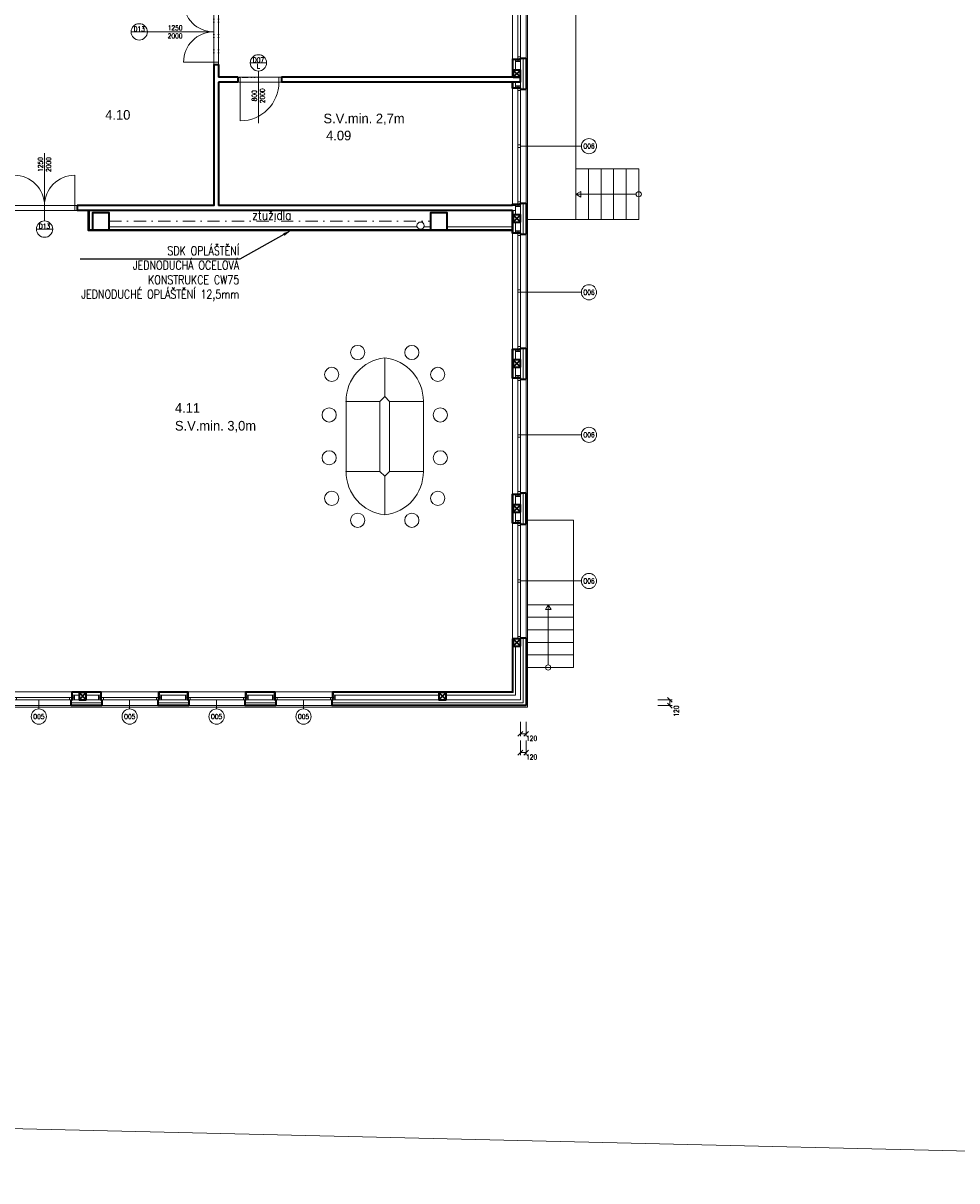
# Model space of a CAD drawing. Header units: millimetres. Extents: x -485339 to 350584, y -2181201 to -313328.
# Tile 37 of 115: x -70072 to -50737, y -1167021 to -1143061. Entities that reach past the tile are written whole.
import ezdxf
from ezdxf import colors
from ezdxf.entities.mleader import LeaderData, LeaderLine
from ezdxf.enums import TextEntityAlignment as Align
from ezdxf.math import Vec2, Vec3

# ---------------------------------------------------------------- set-up
doc = ezdxf.new("R2010")
doc.units = ezdxf.units.MM
doc.header["$LTSCALE"] = 10
doc.linetypes.add('DASHDOT', pattern=[25.4, 12.7, -6.35, 0, -6.35])
doc.linetypes.add('DĚLICÍ2', pattern=[15.875, 6.35, -3.175, 0, -3.175, 0, -3.175])
doc.layers.get('Defpoints').update_dxf_attribs({"color": 201})
for name, color, linetype, lineweight in [('A_vybavení', 252, 'Continuous', 18), ('N_dveře', 10, 'Continuous', 18), ('N_kóty', 10, 'Continuous', 18), ('N_okna', 10, 'Continuous', 18), ('N_okna_konst_prof', 10, 'Continuous', 18), ('N_popis', 10, 'Continuous', 18), ('N_popis_otvory', 10, 'Continuous', 18), ('N_čáry_obrys', 10, 'Continuous', 35), ('N_čáry_obv.plášt', 212, 'Continuous', 18), ('N_čáry_obv.plášt_obrys', 212, 'Continuous', 35), ('N_čáry_plné', 10, 'Continuous', 18), ('PBŘ', 160, 'Continuous', 18), ('St__otvory_dveře', 40, 'Continuous', 18), ('St_lehký obvodový plášť', 152, 'Continuous', 18), ('St_plocha_místnosti', 250, 'Continuous', 18), ('St_sloupy_opláštění_půdorys', 25, 'Continuous', 35), ('St_čáry_obrys', 5, 'Continuous', 35), ('St_čáry_osy', 250, 'DASHDOT', 18), ('St_čáry_plné', 250, 'Continuous', 18), ('ZTI_ST_kanalda', 234, 'Continuous', 18)]:
    doc.layers.add(name, color=color, linetype=linetype, lineweight=lineweight)
doc.layers.add('St_plocha_místn', color=140, linetype='Continuous', lineweight=18, plot=False)
doc.styles.add('Andy', font='txt')
doc.styles.get("Standard").update_dxf_attribs({"font": 'simplex.shx', "width": 0.8})
doc.linetypes.add('ZIGZAG', pattern='A,0.00254,-5.08,[131,ltypeshp.shx,S=5.08,R=0,X=-5.08,Y=0],-10.16,[131,ltypeshp.shx,S=5.08,R=180,X=5.08,Y=0],-5.08', length=20.32254)
doc.dimstyles.new('stavebníM50 vnitřní', dxfattribs={"dimtxt": 100, "dimasz": 100, "dimexe": 50, "dimexo": 100, "dimgap": 30, "dimtad": 1, "dimdec": 0, "dimtxsty": 'Standard', "dimblk": 'OBLIQUE', "dimcen": 2.5, "dimclrd": 256, "dimclre": 256, "dimclrt": 256, "dimadec": 0, "dimazin": 0, "dimtfac": 1, "dimtdec": 0, "dimtmove": 2, "dimatfit": 2, "dimldrblk": 'OBLIQUE', "dimfxl": 250, "dimfxlon": 1, "dimlwd": -1, "dimlwe": -1, "dimarcsym": 0})

# ---------------------------------------------------------------- blocks, each defined once
blk = doc.blocks.new('G$CBB62DE26')
at = {"layer": 'St_sloupy_opláštění_půdorys', "ltscale": 2}
blk.add_lwpolyline([(-75, -150), (75, -150), (75, 0), (-75, 0)], close=True, dxfattribs=at)
for points in [[(-75, 0), (75, -150)], [(75, 0), (-75, -150)]]:
    blk.add_lwpolyline(points, dxfattribs=at)
blk = doc.blocks.new('G$CC1796412')
at = {"layer": 'St__otvory_dveře', "color": 0, "ltscale": 2}
blk.add_lwpolyline([(850, 1), (850, 801)], dxfattribs=at)
at = {"layer": 'St__otvory_dveře', "ltscale": 2}
for points in [[(50, 0), (0, 0), (0, -100), (50, -100)], [(900, 1), (850, 1), (850, -99), (900, -99)]]:
    blk.add_lwpolyline(points, close=True, dxfattribs=at)
at = {"layer": 'St__otvory_dveře', "linetype": 'DĚLICÍ2', "ltscale": 2}
for points in [[(50, 0), (850, 1)], [(50, -100), (850, -99)]]:
    blk.add_lwpolyline(points, dxfattribs=at)
at = {"layer": 'St__otvory_dveře', "color": 0, "ltscale": 2}
blk.add_arc((850, 1), 800, 90, 180, dxfattribs=at)
blk = doc.blocks.new('G$CCBB459BE')
at = {"layer": 'St__otvory_dveře', "color": 0, "ltscale": 2}
for points in [[(50, 101), (50, 726)], [(1300, 101), (1300, 726)]]:
    blk.add_lwpolyline(points, dxfattribs=at)
at = {"layer": 'St__otvory_dveře', "ltscale": 2}
for points in [[(50, 100), (0, 100), (0, 0), (50, 0)], [(1350, 101), (1300, 101), (1300, 1), (1350, 1)]]:
    blk.add_lwpolyline(points, close=True, dxfattribs=at)
at = {"layer": 'St__otvory_dveře', "linetype": 'DĚLICÍ2', "ltscale": 2}
for points in [[(50, 100), (1300, 101)], [(50, 0), (1300, 1)]]:
    blk.add_lwpolyline(points, dxfattribs=at)
at = {"layer": 'St__otvory_dveře', "color": 0, "ltscale": 2}
for centre, start, end in [((50, 101), 359.9631, 90), ((1300, 101), 90, 180.0369)]:
    blk.add_arc(centre, 625, start, end, dxfattribs=at)
blk = doc.blocks.new('G$CA52768AB')
at = {"layer": 'A_vybavení', "linetype": 'Continuous'}
for p, q in [((0, 0), (0, -800)), ((0, 0), (0, -800)), ((-800, -900), (-800, -2350)), ((-800, -900), (-100, -900)), ((-100, -900), (-800, -900)), ((-100, -900), (-800, -900)), ((0, -800), (-100, -900)), ((-100, -2350), (-100, -900)), ((0, -800), (100, -900)), ((100, -900), (100, -2350)), ((100, -900), (800, -900)), ((100, -900), (800, -900)), ((800, -900), (100, -900)), ((800, -2350), (800, -900)), ((-800, -2350), (-100, -2350)), ((-100, -2350), (-800, -2350)), ((0, -2450), (-100, -2350)), ((0, -2450), (100, -2350)), ((100, -2350), (800, -2350)), ((100, -2350), (800, -2350)), ((0, -3250), (0, -2450)), ((0, -3250), (0, -2450))]:
    blk.add_line(p, q, dxfattribs=at)
for centre in [(-561, 111), (561, 111), (-1098, -343), (1098, -343), (-1150, -1182), (1150, -1182), (-1150, -2068), (1150, -2068), (-1098, -2907), (1098, -2907), (-561, -3361), (561, -3361)]:
    blk.add_circle(centre, 147, dxfattribs=at)
for centre, start, end in [((100, -894), 96.3783, 180.3547), ((-100, -894), 359.6453, 83.6217), ((100, -2356), 179.6453, 263.6217), ((-100, -2356), 276.3783, 0.3547)]:
    blk.add_arc(centre, 900, start, end, dxfattribs=at)
for p in [(-800, -900), (800, -900), (-800, -2350), (800, -2350)]:
    blk.add_point(p, dxfattribs=at)
blk = doc.blocks.new('G$C9C144299')
at = {"layer": 'St_lehký obvodový plášť', "color": 0, "ltscale": 2}
for points in [[(0, -50), (2400, -50), (2400, 0), (0, 0)], [(0, -50), (0, -50), (0, 0), (0, 0)], [(0, -50), (0, -50), (0, 0), (0, 0)], [(0, -50), (50, -50), (50, 0), (0, 0)], [(1225, -50), (1175, -50), (1175, 0), (1225, 0)], [(2400, -50), (2350, -50), (2350, 0), (2400, 0)]]:
    blk.add_lwpolyline(points, close=True, dxfattribs=at)
blk = doc.blocks.new('G$C2A6251B2')
at = {"layer": 'St_lehký obvodový plášť', "color": 0, "ltscale": 2}
for points in [[(0, -50), (1200, -50), (1200, 0), (0, 0)], [(0, -50), (50, -50), (50, 0), (0, 0)], [(1200, -50), (1150, -50), (1150, 0), (1200, 0)]]:
    blk.add_lwpolyline(points, close=True, dxfattribs=at)
blk = doc.blocks.new('_OBLIQUE')
at = {"color": 0, "linetype": 'ByBlock'}
blk.add_line((-0.5, -0.5), (0.5, 0.5), dxfattribs=at)
blk = doc.blocks.new('*D2318')
at = {"layer": 'Defpoints', "color": 0, "transparency": 16777216}
for p in [(-59775, -1157066), (-59775, -1157186), (-56682, -1157186)]:
    blk.add_point(p, dxfattribs=at)
at = {"layer": 'N_kóty', "transparency": 16777216}
for p, q in [((-56932, -1157066), (-56632, -1157066)), ((-56932, -1157186), (-56632, -1157186)), ((-56682, -1157066), (-56682, -1157186))]:
    blk.add_line(p, q, dxfattribs=at)
at = {"layer": 'N_kóty', "linetype": 'ByBlock', "transparency": 16777216, "xscale": 100, "yscale": 100, "zscale": 100}
for p, rotation in [((-56682, -1157066), 90), ((-56682, -1157186), 270)]:
    blk.add_blockref('_OBLIQUE', p, dxfattribs=dict(at, rotation=rotation))
at = {"layer": 'N_kóty', "transparency": 16777216, "insert": (-56545, -1157299), "char_height": 100, "attachment_point": 5, "rotation": 90}
blk.add_mtext('120', dxfattribs=at)
blk = doc.blocks.new('*D2319')
at = {"layer": 'Defpoints', "color": 0, "transparency": 16777216}
for p in [(-59656, -1155781), (-59775, -1157066), (-59656, -1157770)]:
    blk.add_point(p, dxfattribs=at)
at = {"layer": 'N_kóty', "transparency": 16777216}
for p, q in [((-59775, -1157520), (-59775, -1157820)), ((-59656, -1157520), (-59656, -1157820)), ((-59775, -1157770), (-59656, -1157770))]:
    blk.add_line(p, q, dxfattribs=at)
at = {"layer": 'N_kóty', "linetype": 'ByBlock', "transparency": 16777216, "xscale": 100, "yscale": 100, "zscale": 100, "rotation": 180}
blk.add_blockref('_OBLIQUE', (-59775, -1157770), dxfattribs=at)
at = {"layer": 'N_kóty', "linetype": 'ByBlock', "transparency": 16777216, "xscale": 100, "yscale": 100, "zscale": 100}
blk.add_blockref('_OBLIQUE', (-59656, -1157770), dxfattribs=at)
at = {"layer": 'N_kóty', "transparency": 16777216, "insert": (-59543, -1157861), "char_height": 100, "attachment_point": 5}
blk.add_mtext('120', dxfattribs=at)
blk = doc.blocks.new('*D2320')
at = {"layer": 'Defpoints', "color": 0, "transparency": 16777216}
for p in [(-59656, -1156171), (-59775, -1157456), (-59656, -1158159)]:
    blk.add_point(p, dxfattribs=at)
at = {"layer": 'N_kóty', "transparency": 16777216}
for p, q in [((-59775, -1157909), (-59775, -1158209)), ((-59656, -1157909), (-59656, -1158209)), ((-59775, -1158159), (-59656, -1158159))]:
    blk.add_line(p, q, dxfattribs=at)
at = {"layer": 'N_kóty', "linetype": 'ByBlock', "transparency": 16777216, "xscale": 100, "yscale": 100, "zscale": 100, "rotation": 180}
blk.add_blockref('_OBLIQUE', (-59775, -1158159), dxfattribs=at)
at = {"layer": 'N_kóty', "linetype": 'ByBlock', "transparency": 16777216, "xscale": 100, "yscale": 100, "zscale": 100}
blk.add_blockref('_OBLIQUE', (-59656, -1158159), dxfattribs=at)
at = {"layer": 'N_kóty', "transparency": 16777216, "insert": (-59543, -1158250), "char_height": 100, "attachment_point": 5}
blk.add_mtext('120', dxfattribs=at)

msp = doc.modelspace()

# ---------------------------------------------------------------- linework, layer by layer
at = {"layer": 'N_okna_konst_prof'}
for points in [[(-59774.9, -1143856.2), (-59774.9, -1143806.2), (-59874.9, -1143806.2), (-59874.9, -1143856.2)], [(-59774.9, -1144406.2), (-59774.9, -1144356.2), (-59874.9, -1144356.2), (-59874.9, -1144406.2)], [(-59774.9, -1146856.2), (-59774.9, -1146806.2), (-59874.9, -1146806.2), (-59874.9, -1146856.2)], [(-59774.9, -1147406.2), (-59774.9, -1147356.2), (-59874.9, -1147356.2), (-59874.9, -1147406.2)], [(-59774.9, -1149856.2), (-59774.9, -1149806.2), (-59874.9, -1149806.2), (-59874.9, -1149856.2)], [(-59774.9, -1150406.2), (-59774.9, -1150356.2), (-59874.9, -1150356.2), (-59874.9, -1150406.2)], [(-59774.9, -1152856.2), (-59774.9, -1152806.2), (-59874.9, -1152806.2), (-59874.9, -1152856.2)], [(-59774.9, -1153406.2), (-59774.9, -1153356.2), (-59874.9, -1153356.2), (-59874.9, -1153406.2)], [(-69060.1, -1157066.2), (-69010.1, -1157066.2), (-69010.1, -1156966.2), (-69060.1, -1156966.2)], [(-68510.1, -1157066.2), (-68460.1, -1157066.2), (-68460.1, -1156966.2), (-68510.1, -1156966.2)], [(-67260.1, -1157066.2), (-67210.1, -1157066.2), (-67210.1, -1156966.2), (-67260.1, -1156966.2)], [(-66710.1, -1157066.2), (-66660.1, -1157066.2), (-66660.1, -1156966.2), (-66710.1, -1156966.2)], [(-65460.1, -1157066.2), (-65410.1, -1157066.2), (-65410.1, -1156966.2), (-65460.1, -1156966.2)], [(-64910.1, -1157066.2), (-64860.1, -1157066.2), (-64860.1, -1156966.2), (-64910.1, -1156966.2)], [(-63660.1, -1157066.2), (-63610.1, -1157066.2), (-63610.1, -1156966.2), (-63660.1, -1156966.2)]]:
    msp.add_lwpolyline(points, close=True, dxfattribs=at)
for points in [[(-59874.9, -1143856.2), (-59774.9, -1143806.2)], [(-59874.9, -1143806.2), (-59774.9, -1143856.2)], [(-59874.9, -1143856.2), (-59874.9, -1144031.2)], [(-59874.9, -1144356.2), (-59874.9, -1144281.2)], [(-59874.9, -1144406.2), (-59774.9, -1144356.2)], [(-59874.9, -1144356.2), (-59774.9, -1144406.2)], [(-59925.4, -1146836.2), (-59925.4, -1146818.7), (-59874.9, -1146818.7)], [(-59874.9, -1146856.2), (-59774.9, -1146806.2)], [(-59874.9, -1146806.2), (-59774.9, -1146856.2)], [(-59874.9, -1146856.2), (-59874.9, -1147031.2)], [(-59874.9, -1147356.2), (-59874.9, -1147181.2)], [(-59874.9, -1147406.2), (-59774.9, -1147356.2)], [(-59874.9, -1147356.2), (-59774.9, -1147406.2)], [(-59874.9, -1149856.2), (-59774.9, -1149806.2)], [(-59874.9, -1149806.2), (-59774.9, -1149856.2)], [(-59874.9, -1150393.7), (-59925.4, -1150393.7), (-59925.4, -1150031.2), (-59925.4, -1149818.7), (-59874.9, -1149818.7)], [(-59874.9, -1149856.2), (-59874.9, -1150031.2)], [(-59874.9, -1150356.2), (-59874.9, -1150181.2)], [(-59874.9, -1150406.2), (-59774.9, -1150356.2)], [(-59874.9, -1150356.2), (-59774.9, -1150406.2)], [(-59923.7, -1153393.7), (-59923.7, -1152818.7), (-59874.9, -1152818.7)], [(-59874.9, -1152856.2), (-59774.9, -1152806.2)], [(-59874.9, -1152806.2), (-59774.9, -1152856.2)], [(-59874.9, -1152856.2), (-59874.9, -1153031.2)], [(-59874.9, -1153393.7), (-59923.7, -1153393.7)], [(-59874.9, -1153356.2), (-59874.9, -1153181.2)], [(-59874.9, -1153406.2), (-59774.9, -1153356.2)], [(-59874.9, -1153356.2), (-59774.9, -1153406.2)], [(-63647.6, -1156966.2), (-63647.6, -1156915.7), (-59924.9, -1156915.7), (-59924.9, -1155956.2)], [(-61313.3, -1156965.7), (-59874.9, -1156965.7), (-59874.9, -1155956.2)], [(-69060.1, -1156966.2), (-69010.1, -1157066.2)], [(-69010.1, -1156966.2), (-69060.1, -1157066.2)], [(-68914.1, -1156966.2), (-69010.1, -1156966.2)], [(-68510.1, -1156966.2), (-68764.1, -1156966.2)], [(-68510.1, -1156966.2), (-68460.1, -1157066.2)], [(-68460.1, -1156966.2), (-68510.1, -1157066.2)], [(-67260.1, -1156966.2), (-67210.1, -1157066.2)], [(-67210.1, -1156966.2), (-67260.1, -1157066.2)], [(-67247.6, -1156966.2), (-67247.6, -1156915.7), (-66672.6, -1156915.7), (-66672.6, -1156966.2)], [(-66710.1, -1156966.2), (-67210.1, -1156966.2)], [(-66710.1, -1156966.2), (-66660.1, -1157066.2)], [(-66660.1, -1156966.2), (-66710.1, -1157066.2)], [(-65460.1, -1156966.2), (-65410.1, -1157066.2)], [(-65410.1, -1156966.2), (-65460.1, -1157066.2)], [(-65447.6, -1156966.2), (-65447.6, -1156915.7), (-64872.6, -1156915.7), (-64872.6, -1156966.2)], [(-65410.1, -1156966.2), (-64910.1, -1156966.2)], [(-64910.1, -1156966.2), (-64860.1, -1157066.2)], [(-64860.1, -1156966.2), (-64910.1, -1157066.2)], [(-63660.1, -1156966.2), (-63610.1, -1157066.2)], [(-63610.1, -1156966.2), (-63660.1, -1157066.2)], [(-63647.6, -1156965.7), (-61463.3, -1156965.7)]]:
    msp.add_lwpolyline(points, dxfattribs=at)
at = {"layer": 'N_popis_otvory'}
for points in [[(-67499.5, -1143241.2), (-66125.3, -1143241.2)], [(-65200.4, -1145132.5), (-65200.4, -1144051.2)], [(-58512.1, -1145606.2), (-59775.6, -1145606.2)], [(-69629.9, -1147155.3), (-69629.9, -1145754)], [(-58512.1, -1148631.2), (-59775.6, -1148631.2)], [(-58512.1, -1151581.2), (-59775.6, -1151581.2)], [(-58512.1, -1154606.2), (-59775.6, -1154606.2)], [(-69746.8, -1157254.9), (-69746.8, -1157066.2)], [(-67866.8, -1157254.9), (-67866.8, -1157066.2)], [(-66066.8, -1157254.9), (-66066.8, -1157066.2)], [(-64266.8, -1157254.9), (-64266.8, -1157066.2)]]:
    msp.add_lwpolyline(points, dxfattribs=at)
for centre, radius in [((-67668.5, -1143241.2), 169), ((-65199, -1143882.4), 169), ((-58354.8, -1145606.2), 157.3), ((-69629.4, -1147324.3), 169), ((-58354.8, -1148631.2), 157.3), ((-58354.8, -1151581.2), 157.3), ((-58354.8, -1154606.2), 157.3), ((-69746.8, -1157412.2), 157.3), ((-67866.8, -1157412.2), 157.3), ((-66066.8, -1157412.2), 157.3), ((-64266.8, -1157412.2), 157.3)]:
    msp.add_circle(centre, radius, dxfattribs=at)
at = {"layer": 'N_čáry_obrys'}
for points in [[(-59937.9, -1143806.2), (-59937.9, -1143806.2), (-59774.9, -1143806.2), (-59774.9, -1143786.2)], [(-59937.9, -1143806.2), (-59937.9, -1144181.2)], [(-59774.9, -1144426.2), (-59774.9, -1144406.2), (-59937.9, -1144406.2), (-59938.1, -1144281.2)], [(-68726.6, -1146936.2), (-68726.6, -1147348.7), (-59936.3, -1147348.7)], [(-68714.1, -1146936.2), (-68714.1, -1147336.2), (-59936.3, -1147336.2)], [(-59937.9, -1146836.2), (-59937.9, -1146806.2), (-59774.9, -1146806.2), (-59774.9, -1146786.2)], [(-59936.3, -1147406.2), (-59936.3, -1146936.2)], [(-59774.9, -1147426.2), (-59774.9, -1147406.2), (-59936.3, -1147406.2), (-59936.3, -1147406.2)], [(-59774.9, -1150426.2), (-59774.9, -1150406.2), (-59937.9, -1150406.2), (-59937.9, -1150031.2), (-59937.9, -1149806.2), (-59775.6, -1149806.2), (-59775.6, -1149786.2)], [(-59936.2, -1153406.2), (-59936.2, -1152806.2), (-59774.9, -1152806.2)], [(-59774.9, -1153431.2), (-59774.9, -1153406.2), (-59936.2, -1153406.2)], [(-59936.3, -1155806.2), (-59936.3, -1156903.2)], [(-59936.3, -1155806.2), (-59924.9, -1155806.2)], [(-69080.1, -1157066.2), (-69060.1, -1157066.2), (-69060.1, -1156903.2), (-68685.1, -1156903.2)], [(-68685.1, -1156903.2), (-68460.1, -1156903.2), (-68460.1, -1157066.2), (-68440.1, -1157066.2)], [(-67280.1, -1157066.2), (-67260.1, -1157066.2), (-67260.1, -1156903.2), (-67260.1, -1156903.2)], [(-67260.1, -1156903.2), (-66660.1, -1156903.2), (-66660.1, -1157066.2), (-66640.1, -1157066.2)], [(-65480.1, -1157066.2), (-65460.1, -1157066.2), (-65460.1, -1156903.2), (-64860.1, -1156903.2)], [(-64860.1, -1156903.2), (-64860.1, -1156903.2), (-64860.1, -1157066.2), (-64840.1, -1157066.2)], [(-63680.1, -1157066.2), (-63660.1, -1157066.2), (-63660.1, -1156903.2), (-59936.3, -1156903.2)]]:
    msp.add_lwpolyline(points, dxfattribs=at)
at = {"layer": 'N_čáry_obv.plášt'}
for p, q in [((-59654.9, -1138696.2), (-59655.6, -1157078.9)), ((-59774.9, -1155806.2), (-59774.9, -1157066.2)), ((-69080.1, -1157066.2), (-68440.1, -1157066.2)), ((-67330.1, -1157066.2), (-66690.1, -1157066.2)), ((-65480.1, -1157066.2), (-64840.1, -1157066.2)), ((-63680.1, -1157066.2), (-59774.9, -1157066.2))]:
    msp.add_line(p, q, dxfattribs=at)
at = {"layer": 'N_čáry_obv.plášt', "linetype": 'ZIGZAG'}
for p, q in [((-59714.9, -1153431.2), (-59714.9, -1152781.2)), ((-59714.9, -1155781.2), (-59714.9, -1157126.2))]:
    msp.add_line(p, q, dxfattribs=at)
at = {"layer": 'N_čáry_obv.plášt'}
for points in [[(-59774.9, -1144426.2), (-59774.9, -1143786.2)], [(-59774.9, -1147406.2), (-59774.9, -1146836.2)], [(-59774.9, -1149806.2), (-59774.9, -1150406.2)], [(-59774.9, -1153431.2), (-59774.9, -1152781.2)], [(-70574.9, -1157186.2), (-59678.3, -1157186.2)]]:
    msp.add_lwpolyline(points, dxfattribs=at)
at = {"layer": 'N_čáry_obv.plášt', "linetype": 'ZIGZAG'}
for points in [[(-59714.9, -1144426.2), (-59714.9, -1143786.2)], [(-59714.9, -1147426.2), (-59714.9, -1146786.2)], [(-59714.9, -1150426.2), (-59714.9, -1149786.2)], [(-69080.1, -1157126.2), (-68440.1, -1157126.2)], [(-67280.1, -1157126.2), (-66640.1, -1157126.2)], [(-65480.1, -1157126.2), (-64840.1, -1157126.2)], [(-63680.1, -1157126.2), (-59714.9, -1157126.2)]]:
    msp.add_lwpolyline(points, dxfattribs=at)
at = {"layer": 'N_čáry_obv.plášt_obrys', "ltscale": 2}
for p, q in [((-59775.6, -1143786.2), (-59655.6, -1143786.2)), ((-59655.6, -1143786.2), (-59655.6, -1144426.2)), ((-59775.6, -1144426.2), (-59655.6, -1144426.2)), ((-59775.6, -1146786.2), (-59655.6, -1146786.2)), ((-59655.6, -1146786.2), (-59655.6, -1147426.2)), ((-59775.6, -1147426.2), (-59655.6, -1147426.2)), ((-59775.6, -1149786.2), (-59655.6, -1149786.2)), ((-59655.6, -1149786.2), (-59655.6, -1150426.2)), ((-59775.6, -1150426.2), (-59655.6, -1150426.2)), ((-59655.6, -1153431.2), (-59656.1, -1152781.2)), ((-59655.5, -1155781.2), (-59655.6, -1157186.2)), ((-69080.8, -1157186.2), (-69080.8, -1157066.2)), ((-68440.8, -1157186.2), (-69080.8, -1157186.2)), ((-68440.8, -1157066.2), (-68440.8, -1157186.2)), ((-67280.8, -1157066.2), (-67280.8, -1157186.2)), ((-66640.8, -1157186.2), (-67280.8, -1157186.2)), ((-66640.8, -1157066.2), (-66640.8, -1157186.2)), ((-65480.8, -1157066.2), (-65480.8, -1157186.2)), ((-64840.8, -1157186.2), (-65480.8, -1157186.2)), ((-64840.8, -1157066.2), (-64840.8, -1157186.2)), ((-63680.8, -1157066.2), (-63680.8, -1157186.2)), ((-59655.6, -1157186.2), (-63680.8, -1157186.2))]:
    msp.add_line(p, q, dxfattribs=at)
at = {"layer": 'N_čáry_obv.plášt_obrys'}
for points in [[(-59775.6, -1152781.2), (-59656.1, -1152781.2)], [(-59775.5, -1152781.2), (-59775.6, -1152806.2)]]:
    msp.add_lwpolyline(points, dxfattribs=at)
at = {"layer": 'N_čáry_obv.plášt_obrys', "ltscale": 2}
for points in [[(-59775.6, -1153431.2), (-59655.6, -1153431.2)], [(-59775.6, -1155781.2), (-59655.5, -1155781.2)]]:
    msp.add_lwpolyline(points, dxfattribs=at)
at = {"layer": 'N_čáry_plné', "ltscale": 2}
for q in [(-59624.9, -1138696.2), (-70604.9, -1157216.2)]:
    msp.add_line((-59624.9, -1157216.2), q, dxfattribs=at)
for points in [[(-59937.9, -1141181.2), (-59937.9, -1143806.2)], [(-59925.4, -1143818.7), (-59925.4, -1144181.2)], [(-59925.4, -1143818.7), (-59874.9, -1143818.7)], [(-59937.9, -1144281.2), (-59937.9, -1146836.2)], [(-59874.9, -1144393.7), (-59925.4, -1144393.7), (-59925.6, -1144281.1)], [(-59923.8, -1147393.7), (-59923.8, -1146936.2)], [(-68289.1, -1147273.7), (-61913.2, -1147273.7)], [(-61769.7, -1147273.7), (-61639.1, -1147273.7)], [(-61289.1, -1147273.7), (-59936.3, -1147273.7)], [(-59936.3, -1147406.2), (-59936.3, -1150031.2)], [(-59874.9, -1147393.7), (-59923.8, -1147393.7)], [(-59938.3, -1150181.2), (-59936.2, -1152806.2)], [(-59936.3, -1153406.2), (-59936.3, -1155806.2)], [(-69060.1, -1156903.2), (-70291.9, -1156903.2)], [(-69047.6, -1156966.2), (-69047.6, -1156915.7), (-68685.1, -1156915.7)], [(-68685.1, -1156915.7), (-68472.6, -1156915.7), (-68472.6, -1156966.2)], [(-67124.9, -1156903.2), (-68460.1, -1156903.2)], [(-64860.1, -1156903.2), (-67260.1, -1156903.2)], [(-59936.3, -1156903.2), (-64993.3, -1156903.2)], [(-59936.3, -1156966.2), (-59937.9, -1156966.2)]]:
    msp.add_lwpolyline(points, dxfattribs=at)
at = {"layer": 'N_čáry_plné'}
for points in [[(-67837.5, -1143241.2), (-67499.5, -1143241.2)], [(-65367.9, -1143882.4), (-65030, -1143882.4)], [(-69798.4, -1147324.3), (-69460.4, -1147324.3)]]:
    msp.add_lwpolyline(points, dxfattribs=at)
at = {"layer": 'PBŘ', "lineweight": 18}
msp.add_lwpolyline([(-83567.2, -1070408.7), (-24367.3, -1071801.8), (-24367.3, -1167020.6), (-83567.2, -1165627.5)], close=True, dxfattribs=at)
at = {"layer": 'St_plocha_místn'}
for points in [[(-59937.9, -1138606.2), (-61284.9, -1138606.2), (-61284.9, -1138756.2), (-61784.9, -1138756.2), (-61784.9, -1138606.2), (-66024.9, -1138606.2), (-66024.9, -1144181.2), (-59937.9, -1144181.2)], [(-66124.9, -1146836.2), (-70354.9, -1146836.2), (-70354.9, -1141866.2), (-66124.9, -1141866.2)], [(-66024.9, -1146836.2), (-59937.9, -1146836.2), (-59938.1, -1144281.2), (-66024.9, -1144281.2)], [(-70291.9, -1156903.2), (-59936.3, -1156903.2), (-59936.3, -1147348.7), (-68726.6, -1147348.7), (-68726.6, -1146936.2), (-70354.9, -1146936.2), (-70354.9, -1152793.7), (-70291.9, -1152793.7)]]:
    msp.add_lwpolyline(points, close=True, dxfattribs=at)
at = {"layer": 'St_čáry_obrys', "ltscale": 2}
for p, q in [((-66024.9, -1143916.2), (-66024.9, -1144181.2)), ((-66024.9, -1144281.2), (-66024.9, -1146836.2)), ((-65624.9, -1144181.2), (-65624.9, -1144281.2)), ((-64724.9, -1144181.2), (-64724.9, -1144281.2))]:
    msp.add_line(p, q, dxfattribs=at)
for points in [[(-66124.9, -1143916.2), (-66124.9, -1146836.2), (-68954.9, -1146836.2)], [(-66124.9, -1143916.2), (-66024.9, -1143916.2)], [(-65624.9, -1144181.2), (-66024.9, -1144181.2)], [(-65624.9, -1144281.2), (-66024.9, -1144281.2)], [(-59774.9, -1144181.2), (-64724.9, -1144181.2)], [(-59774.9, -1144281.2), (-64724.9, -1144281.2)], [(-59774.9, -1144281.2), (-59774.9, -1144181.2)], [(-68954.9, -1146836.2), (-68954.9, -1146936.2)], [(-59936.3, -1146936.2), (-68954.9, -1146936.2)], [(-59937.9, -1146836.2), (-66024.9, -1146836.2)]]:
    msp.add_lwpolyline(points, dxfattribs=at)
for points in [[(-68289.1, -1147336.2), (-68289.1, -1146986.2), (-68639.1, -1146986.2), (-68639.1, -1147336.2)], [(-61289.1, -1147336.2), (-61289.1, -1146986.2), (-61639.1, -1146986.2), (-61639.1, -1147336.2)]]:
    msp.add_lwpolyline(points, close=True, dxfattribs=at)
at = {"layer": 'St_čáry_osy', "ltscale": 2}
msp.add_lwpolyline([(-68289.1, -1147161.2), (-61639.1, -1147161.2)], dxfattribs=at)
at = {"layer": 'St_čáry_plné', "ltscale": 2}
for p, q in [((-58674.9, -1153346.2), (-59624.9, -1153346.2)), ((-58674.9, -1155096.2), (-58674.9, -1153346.2)), ((-59624.9, -1155096.2), (-58674.9, -1155096.2))]:
    msp.add_line(p, q, dxfattribs=at)
for points in [[(-59624.9, -1147126.2), (-58624.9, -1147126.2), (-58624.9, -1138696.2)], [(-58624.9, -1147126.2), (-58364.9, -1147126.2), (-58364.9, -1146076.2), (-58624.9, -1146076.2)], [(-58364.9, -1147126.2), (-58104.9, -1147126.2), (-58104.9, -1146076.2), (-58364.9, -1146076.2)], [(-58104.9, -1147126.2), (-57844.9, -1147126.2), (-57844.9, -1146076.2), (-58104.9, -1146076.2)], [(-57844.9, -1147126.2), (-57584.9, -1147126.2), (-57584.9, -1146076.2), (-57844.9, -1146076.2)], [(-57584.9, -1147126.2), (-57324.9, -1147126.2), (-57324.9, -1146076.2), (-57584.9, -1146076.2)], [(-57379.5, -1146601.2), (-58624.9, -1146601.2)], [(-59875.3, -1146936.2), (-59936.3, -1146936.2)], [(-59624.9, -1155356.2), (-58674.9, -1155356.2), (-58674.9, -1155096.2)], [(-59199.9, -1156341.6), (-59199.9, -1155096.2)], [(-59624.9, -1155616.2), (-58674.9, -1155616.2), (-58674.9, -1155356.2)], [(-59624.9, -1155876.2), (-58674.9, -1155876.2), (-58674.9, -1155616.2)], [(-59624.9, -1156136.2), (-58674.9, -1156136.2), (-58674.9, -1155876.2)], [(-59624.9, -1156396.2), (-58674.9, -1156396.2), (-58674.9, -1156136.2)]]:
    msp.add_lwpolyline(points, dxfattribs=at)
for points in [[(-58624.9, -1146601.2), (-58523.4, -1146659.7), (-58523.4, -1146542.6)], [(-59199.9, -1155096.2), (-59258.5, -1155197.6), (-59141.3, -1155197.6)]]:
    msp.add_lwpolyline(points, close=True, dxfattribs=at)
at = {"layer": 'St_čáry_plné'}
for points in [[(-59937.9, -1146836.2), (-59875.3, -1146836.2)], [(-59875.3, -1146936.2), (-59875.3, -1146836.2)]]:
    msp.add_lwpolyline(points, dxfattribs=at)
at = {"layer": 'St_čáry_plné', "ltscale": 2}
for centre in [(-57324.9, -1146601.2), (-59199.9, -1156396.2)]:
    msp.add_circle(centre, 54.6, dxfattribs=at)
at = {"layer": 'ZTI_ST_kanalda', "ltscale": 2}
msp.add_circle((-61841.5, -1147251.8), 75, dxfattribs=at)

# ---------------------------------------------------------------- block references
at = {"layer": 'A_vybavení'}
msp.add_blockref('G$CA52768AB', (-62584.3, -1149988.2), dxfattribs=at)
at = {"layer": 'N_dveře', "ltscale": 2}
for name, p, rotation in [('G$CCBB459BE', (-66024.9, -1143916.2), 90), ('G$CC1796412', (-64724.9, -1144282), 180)]:
    msp.add_blockref(name, p, dxfattribs=dict(at, rotation=rotation))
msp.add_blockref('G$CCBB459BE', (-70304.9, -1146936.2), dxfattribs=at)
at = {"layer": 'N_okna', "ltscale": 2}
for name, p, rotation in [('G$C9C144299', (-59825.6, -1143806.2), 90), ('G$C9C144299', (-59825.6, -1146806.2), 90), ('G$C9C144299', (-59825.6, -1149806.2), 90), ('G$C9C144299', (-59825.6, -1152806.2), 90), ('G$C9C144299', (-59825.6, -1155806.2), 90), ('G$C2A6251B2', (-69060.8, -1157066.2), 180), ('G$C2A6251B2', (-67260.8, -1157066.2), 180), ('G$C2A6251B2', (-65460.8, -1157066.2), 180), ('G$C2A6251B2', (-63660.8, -1157066.2), 180)]:
    msp.add_blockref(name, p, dxfattribs=dict(at, rotation=rotation))
at = {"layer": 'St_sloupy_opláštění_půdorys', "ltscale": 2, "rotation": 90}
for p in [(-59924.9, -1144106.2), (-59924.9, -1147106.2), (-59924.9, -1150106.2), (-59924.9, -1153106.2), (-59924.9, -1155881.2), (-68914.1, -1156991.2), (-61463.3, -1156991.2)]:
    msp.add_blockref('G$CBB62DE26', p, dxfattribs=at)

# ---------------------------------------------------------------- texts
at = {"layer": 'N_popis_otvory', "width": 0.8}
for s, p in [('D13', (-67668.5, -1143181.3)), ('D07', (-65199, -1143822.6)), ('L', (-65199, -1143952.3)), ('O06', (-58354.8, -1145606.2)), ('D13', (-69629.4, -1147264.4)), ('O06', (-58354.8, -1148631.2)), ('O06', (-58354.8, -1151581.2)), ('O06', (-58354.8, -1154606.2)), ('O05', (-69746.8, -1157412.2)), ('O05', (-67866.8, -1157412.2)), ('O05', (-66066.8, -1157412.2)), ('O05', (-64266.8, -1157412.2))]:
    msp.add_text(s, height=100, dxfattribs=at).set_placement(p, align=Align.MIDDLE_CENTER)
at = {"layer": 'N_popis_otvory', "insert": (-66925.2, -1143241.2), "char_height": 100, "width": 1342.526, "attachment_point": 5}
msp.add_mtext('1250\\P2000', dxfattribs=at)
at = {"layer": 'N_popis_otvory', "char_height": 100, "width": 1342.526, "attachment_point": 5, "rotation": 90}
for s, insert in [('800\\P2000', (-65200.4, -1144564.1)), ('1250\\P2000', (-69629.9, -1145987.7))]:
    msp.add_mtext(s, dxfattribs=dict(at, insert=insert))
at = {"layer": 'St_plocha_místnosti', "ltscale": 2, "style": 'Andy'}
for s, p in [('4.10', (-68372.2, -1145058.8)), ('S.V.min. 2,7m', (-63852.9, -1145134)), ('4.09', (-63798, -1145486.7)), ('4.11', (-66928.6, -1151125.3)), ('S.V.min. 3,0m', (-66928.6, -1151493.3))]:
    msp.add_text(s, height=200, dxfattribs=at).set_placement(p)
at = {"layer": 'St_čáry_plné', "ltscale": 2, "width": 0.8}
msp.add_text('ztužidla', height=200, dxfattribs=at).set_placement((-65329, -1147131.8))

# ---------------------------------------------------------------- dimensions: what is measured, and where the dimension line sits
at = {"layer": 'N_kóty'}
for base, p1, p2, picture, middle in [((-59655.5, -1157769.6), (-59774.9, -1157066.2), (-59655.5, -1155781.2), '*D2319', (-59543.4, -1157860.5)), ((-59655.5, -1158159), (-59774.9, -1157455.6), (-59655.5, -1156170.6), '*D2320', (-59543.4, -1158250))]:
    dim = msp.add_linear_dim(base=base, p1=p1, p2=p2, text='120', dimstyle='stavebníM50 vnitřní', dxfattribs=at)
    dim.commit()
    dim.dimension.update_dxf_attribs({"geometry": picture, "text_midpoint": middle, "dimtype": 160})
dim = msp.add_linear_dim(base=(-56682.1, -1157186.2), p1=(-59774.9, -1157066.2), p2=(-59774.9, -1157186.2), angle=90, dimstyle='stavebníM50 vnitřní', dxfattribs=at)
dim.commit()
dim.dimension.update_dxf_attribs({"geometry": '*D2318', "text_midpoint": (-56544.8, -1157299.5), "dimtype": 160})

# ---------------------------------------------------------------- leaders
at = {"layer": 'N_popis'}
ml = msp.add_multileader_mtext('Standard', dxfattribs=at)
ml.set_content('SDK OPLÁŠTĚNÍ\\PJEDNODUCHÁ OCELOVÁ \\PKONSTRUKCE CW75\\PJEDNODUCHÉ OPLÁŠTĚNÍ 12,5mm', color=256)
ml.set_leader_properties()
ml.build(insert=Vec2(0, 0))
ml.multileader.update_dxf_attribs({"text_left_attachment_type": 6, "text_right_attachment_type": 6, "arrow_head_size": 180})
ctx = ml.context
ctx.base_point, ctx.char_height, ctx.arrow_head_size, ctx.plane_origin = Vec3(-69233.8, -1147947.1), 180, 180, Vec3(-64809.2, -1146982.7)
ctx.left_attachment, ctx.right_attachment, ctx.text_align_type = 6, 6, 2
notes = []
notes.append((ctx, [(0, (1, 1, 0), (-65587.6, -1147947.1), (-1, 0), 8, [(0, [(-64517.5, -1147348.7)], 0, [])])]))
ctx.mtext.insert, ctx.mtext.alignment, ctx.mtext.flow_direction = Vec3(-65597.6, -1147681.4), 3, 5
for ctx, leaders in notes:
    for number, flags, end, landing, length, lines in leaders:
        leader = LeaderData()
        leader.index, (leader.has_last_leader_line, leader.has_dogleg_vector, leader.attachment_direction) = number, flags
        leader.last_leader_point, leader.dogleg_vector, leader.dogleg_length = Vec3(end), Vec3(landing), length
        for number, points, colour, breaks in lines:
            line = LeaderLine()
            line.index, line.vertices, line.color, line.breaks = number, Vec3.list(points), colors.encode_raw_color(colour), breaks
            leader.lines.append(line)
        ctx.leaders.append(leader)

doc.saveas('drawing.dxf')
